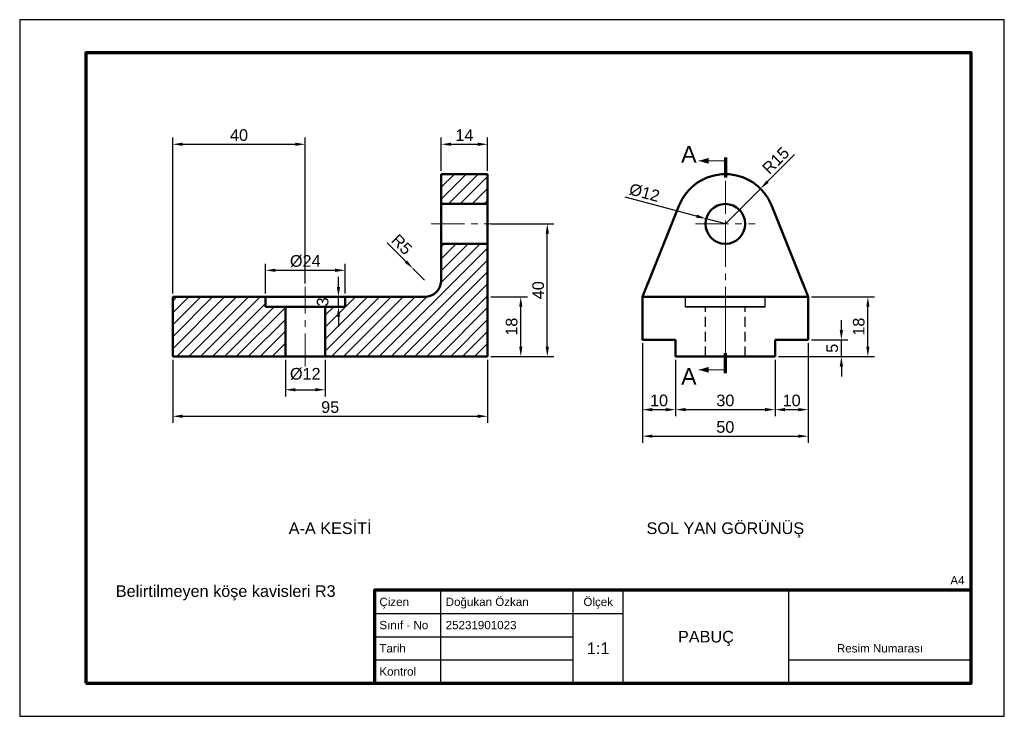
# Model space of a CAD drawing. Header units: millimetres. Extents: x 0 to 297, y 0 to 210.
import ezdxf
from ezdxf.enums import TextEntityAlignment as Align

# ---------------------------------------------------------------- set-up
doc = ezdxf.new("R2010")
doc.units = ezdxf.units.MM
doc.linetypes.add('EKSEN_ISO', pattern=[16, 10, -2, 2, -2])
doc.linetypes.add('GIZLI_ISO', pattern=[4.5, 3, -1.5])
for name, color, linetype, lineweight in [('CERCEVE', 7, 'Continuous', 70), ('CERCEVE_INCE', 7, 'Continuous', 25), ('EKSEN', 1, 'EKSEN_ISO', 18), ('GIZLI', 2, 'GIZLI_ISO', 25), ('GORUNEN', 7, 'Continuous', 50), ('KESIT', 7, 'Continuous', 70), ('OLCU', 4, 'Continuous', 18), ('TARAMA', 8, 'Continuous', 18), ('YAZI', 3, 'Continuous', 25)]:
    doc.layers.add(name, color=color, linetype=linetype, lineweight=lineweight)
doc.styles.add('TR', font='arial.ttf')
doc.dimstyles.new('OLCU', dxfattribs={"dimtxt": 3.5, "dimasz": 3, "dimexe": 2, "dimexo": 1, "dimgap": 1, "dimtad": 1, "dimdec": 0, "dimtxsty": 'TR', "dimcen": 2.5, "dimclrd": 256, "dimclre": 256, "dimclrt": 256, "dimadec": 0, "dimazin": 3, "dimtfac": 1, "dimtmove": 0, "dimatfit": 3})

msp = doc.modelspace()

# ---------------------------------------------------------------- hatches: boundary and pattern name
at = {"layer": 'TARAMA'}
h = msp.add_hatch(dxfattribs=at)
h.set_pattern_fill('ANSI31', scale=0.8)
h.paths.add_polyline_path([(92.15, 108.45), (92.15, 123.45), (98.15, 123.45), (98.15, 126.45), (122.15, 126.45), (122.75, 126.49), (123.34, 126.6), (123.92, 126.78), (124.47, 127.03), (124.99, 127.34), (125.46, 127.71), (125.89, 128.14), (126.26, 128.61), (126.57, 129.13), (126.82, 129.68), (127, 130.26), (127.11, 130.85), (127.15, 131.45), (127.15, 142.45), (141.15, 142.45), (141.15, 108.45), (92.15, 108.45)])
h.paths.add_polyline_path([(46.15, 126.45), (46.15, 108.45), (80.15, 108.45), (80.15, 123.45), (74.15, 123.45), (74.15, 126.45), (46.15, 126.45)])
h.paths.add_polyline_path([(127.15, 154.45), (127.15, 163.45), (141.15, 163.45), (141.15, 154.45), (127.15, 154.45)])

# ---------------------------------------------------------------- linework, layer by layer
at = {"layer": 'CERCEVE'}
for points in [[(20, 10), (287, 10), (287, 200), (20, 200)], [(107, 10), (287, 10), (287, 38), (107, 38)]]:
    msp.add_lwpolyline(points, close=True, dxfattribs=at)
at = {"layer": 'CERCEVE_INCE'}
for p, q in [((127, 10), (127, 38)), ((167, 10), (167, 38)), ((182, 10), (182, 38)), ((232, 10), (232, 38)), ((107, 31), (167, 31)), ((167, 31), (182, 31)), ((107, 24), (167, 24)), ((107, 17), (167, 17)), ((232, 17), (287, 17))]:
    msp.add_line(p, q, dxfattribs=at)
msp.add_lwpolyline([(0, 0), (297, 0), (297, 210), (0, 210)], close=True, dxfattribs=at)
at = {"layer": 'EKSEN'}
for p, q in [((212.85, 103.45), (212.85, 168.45)), ((212.85, 139.45), (212.85, 157.45)), ((124.15, 148.45), (144.15, 148.45)), ((203.85, 148.45), (221.85, 148.45)), ((86.15, 105.45), (86.15, 129.45)), ((212.85, 105.45), (212.85, 129.45))]:
    msp.add_line(p, q, dxfattribs=at)
at = {"layer": 'GIZLI'}
for p, q in [((187.85, 126.45), (189.86, 131.45)), ((235.84, 131.45), (237.85, 126.45)), ((200.85, 123.45), (200.85, 126.45)), ((224.85, 123.45), (224.85, 126.45)), ((206.85, 108.45), (206.85, 123.45)), ((218.85, 108.45), (218.85, 123.45))]:
    msp.add_line(p, q, dxfattribs=at)
for points in [[(224.85, 126.45), (224.55, 126.45), (223.66, 126.45), (222.23, 126.45), (220.33, 126.45), (218.06, 126.45), (215.52, 126.45), (212.85, 126.45), (210.18, 126.45), (207.65, 126.45), (205.37, 126.45), (203.47, 126.45), (202.04, 126.45), (201.15, 126.45), (200.85, 126.45)], [(200.85, 126.45), (201.15, 126.45), (202.04, 126.45), (203.47, 126.45), (205.37, 126.45), (207.65, 126.45), (210.18, 126.45), (212.85, 126.45), (215.52, 126.45), (218.06, 126.45), (220.33, 126.45), (222.23, 126.45), (223.66, 126.45), (224.55, 126.45), (224.85, 126.45)], [(224.85, 123.45), (224.55, 123.45), (223.66, 123.45), (222.23, 123.45), (220.33, 123.45), (218.06, 123.45), (215.52, 123.45), (212.85, 123.45), (210.18, 123.45), (207.65, 123.45), (205.37, 123.45), (203.47, 123.45), (202.04, 123.45), (201.15, 123.45), (200.85, 123.45)], [(200.85, 123.45), (201.15, 123.45), (202.04, 123.45), (203.47, 123.45), (205.37, 123.45), (207.65, 123.45), (210.18, 123.45), (212.85, 123.45), (215.52, 123.45), (218.06, 123.45), (220.33, 123.45), (222.23, 123.45), (223.66, 123.45), (224.55, 123.45), (224.85, 123.45)], [(218.85, 123.45), (218.7, 123.45), (218.26, 123.45), (217.54, 123.45), (216.59, 123.45), (215.46, 123.45), (214.19, 123.45), (212.85, 123.45), (211.52, 123.45), (210.25, 123.45), (209.11, 123.45), (208.16, 123.45), (207.45, 123.45), (207, 123.45), (206.85, 123.45)], [(206.85, 123.45), (207, 123.45), (207.45, 123.45), (208.16, 123.45), (209.11, 123.45), (210.25, 123.45), (211.52, 123.45), (212.85, 123.45), (214.19, 123.45), (215.46, 123.45), (216.59, 123.45), (217.54, 123.45), (218.26, 123.45), (218.7, 123.45), (218.85, 123.45)], [(218.85, 108.45), (218.7, 108.45), (218.26, 108.45), (217.54, 108.45), (216.59, 108.45), (215.46, 108.45), (214.19, 108.45), (212.85, 108.45), (211.52, 108.45), (210.25, 108.45), (209.11, 108.45), (208.16, 108.45), (207.45, 108.45), (207, 108.45), (206.85, 108.45)], [(206.85, 108.45), (207, 108.45), (207.45, 108.45), (208.16, 108.45), (209.11, 108.45), (210.25, 108.45), (211.52, 108.45), (212.85, 108.45), (214.19, 108.45), (215.46, 108.45), (216.59, 108.45), (217.54, 108.45), (218.26, 108.45), (218.7, 108.45), (218.85, 108.45)]]:
    msp.add_lwpolyline(points, dxfattribs=at)
msp.add_circle((212.85, 148.45), 6, dxfattribs=at)
msp.add_arc((212.85, 148.45), 15, 21.8811, 158.1189, dxfattribs=at)
at = {"layer": 'GORUNEN'}
for p, q in [((127.15, 154.45), (127.15, 163.45)), ((127.15, 163.45), (141.15, 163.45)), ((141.15, 154.45), (141.15, 163.45)), ((127.15, 154.45), (141.15, 154.45)), ((189.86, 131.45), (198.93, 154.04)), ((226.77, 154.04), (235.84, 131.45)), ((127.15, 131.45), (127.15, 142.45)), ((127.15, 142.45), (141.15, 142.45)), ((141.15, 108.45), (141.15, 142.45)), ((46.15, 126.45), (74.15, 126.45)), ((46.15, 108.45), (46.15, 126.45)), ((74.15, 123.45), (74.15, 126.45)), ((98.15, 126.45), (122.15, 126.45)), ((98.15, 123.45), (98.15, 126.45)), ((187.85, 113.45), (187.85, 126.45)), ((187.85, 126.45), (237.85, 126.45)), ((237.85, 113.45), (237.85, 126.45)), ((74.15, 123.45), (80.15, 123.45)), ((80.15, 108.45), (80.15, 123.45)), ((92.15, 108.45), (92.15, 123.45)), ((92.15, 123.45), (98.15, 123.45)), ((187.85, 113.45), (197.85, 113.45)), ((197.85, 108.45), (197.85, 113.45)), ((227.85, 113.45), (237.85, 113.45)), ((227.85, 108.45), (227.85, 113.45)), ((46.15, 108.45), (80.15, 108.45)), ((92.15, 108.45), (141.15, 108.45)), ((197.85, 108.45), (227.85, 108.45))]:
    msp.add_line(p, q, dxfattribs=at)
for points in [[(127.15, 142.45), (127.15, 142.6), (127.15, 143.05), (127.15, 143.76), (127.15, 144.71), (127.15, 145.85), (127.15, 147.12), (127.15, 148.45), (127.15, 149.79), (127.15, 151.06), (127.15, 152.19), (127.15, 153.15), (127.15, 153.86), (127.15, 154.3), (127.15, 154.45)], [(141.15, 154.45), (141.15, 154.3), (141.15, 153.86), (141.15, 153.15), (141.15, 152.19), (141.15, 151.06), (141.15, 149.79), (141.15, 148.45), (141.15, 147.12), (141.15, 145.85), (141.15, 144.71), (141.15, 143.76), (141.15, 143.05), (141.15, 142.6), (141.15, 142.45)], [(189.86, 131.45), (189.64, 130.89), (189.41, 130.34), (189.2, 129.8), (188.99, 129.28), (188.79, 128.79), (188.61, 128.34), (188.44, 127.92), (188.29, 127.54), (188.16, 127.22), (188.05, 126.95), (187.97, 126.73), (187.9, 126.58), (187.87, 126.49), (187.85, 126.45)], [(237.85, 126.45), (237.84, 126.49), (237.8, 126.58), (237.74, 126.73), (237.65, 126.95), (237.54, 127.22), (237.41, 127.54), (237.26, 127.92), (237.1, 128.34), (236.91, 128.79), (236.72, 129.28), (236.51, 129.8), (236.29, 130.34), (236.07, 130.89), (235.84, 131.45)], [(98.15, 126.45), (97.85, 126.45), (96.96, 126.45), (95.53, 126.45), (93.63, 126.45), (91.35, 126.45), (88.82, 126.45), (86.15, 126.45), (83.48, 126.45), (80.94, 126.45), (78.67, 126.45), (76.77, 126.45), (75.34, 126.45), (74.45, 126.45), (74.15, 126.45)], [(92.15, 123.45), (92, 123.45), (91.55, 123.45), (90.84, 123.45), (89.89, 123.45), (88.75, 123.45), (87.48, 123.45), (86.15, 123.45), (84.81, 123.45), (83.54, 123.45), (82.41, 123.45), (81.46, 123.45), (80.74, 123.45), (80.3, 123.45), (80.15, 123.45)], [(92.15, 108.45), (92, 108.45), (91.55, 108.45), (90.84, 108.45), (89.89, 108.45), (88.75, 108.45), (87.48, 108.45), (86.15, 108.45), (84.81, 108.45), (83.54, 108.45), (82.41, 108.45), (81.46, 108.45), (80.74, 108.45), (80.3, 108.45), (80.15, 108.45)]]:
    msp.add_lwpolyline(points, dxfattribs=at)
msp.add_circle((212.85, 148.45), 6, dxfattribs=at)
for centre, radius, start, end in [((212.85, 148.45), 15, 21.8811, 158.1189), ((122.15, 131.45), 5, 270, 0)]:
    msp.add_arc(centre, radius, start, end, dxfattribs=at)
at = {"layer": 'KESIT'}
for p, q in [((212.85, 168.45), (212.85, 162.45)), ((212.85, 103.45), (212.85, 109.45))]:
    msp.add_line(p, q, dxfattribs=at)
at = {"layer": 'OLCU'}
for p, q in [((212.85, 167.45), (204.85, 167.45)), ((212.85, 104.45), (204.85, 104.45))]:
    msp.add_line(p, q, dxfattribs=at)
for points in [[(204.85, 167.45), (207.85, 166.55), (207.85, 168.35)], [(204.85, 104.45), (207.85, 103.55), (207.85, 105.35)]]:
    msp.add_solid(points, dxfattribs=at)

# ---------------------------------------------------------------- texts
at = {"layer": 'YAZI', "style": 'TR'}
for s, height, p in [('A', 5, (201.85, 169.45)), ('A', 5, (201.85, 102.45)), ('Ölçek', 2.5, (174.5, 34.5)), ('PABUÇ', 3.5, (207, 24)), ('1:1', 3.5, (174.5, 20.5)), ('Resim Numarası', 2.5, (259.5, 20.5))]:
    msp.add_text(s, height=height, dxfattribs=at).set_placement(p, align=Align.MIDDLE_CENTER)
for s, p in [('A-A KESİTİ', (93.65, 58.45)), ('SOL YAN GÖRÜNÜŞ', (212.85, 58.45))]:
    msp.add_text(s, height=3.5, dxfattribs=at).set_placement(p, align=Align.TOP_CENTER)
msp.add_text('A4', height=2.5, dxfattribs=at).set_placement((285, 41), align=Align.MIDDLE_RIGHT)
msp.add_text('Belirtilmeyen köşe kavisleri R3', height=3.5, dxfattribs=at).set_placement((29, 36))
for s, p in [('Çizen', (108.5, 34.5)), ('Doğukan Özkan', (128.5, 34.5)), ('Sınıf - No', (108.5, 27.5)), ('25231901023', (128.5, 27.5)), ('Tarih', (108.5, 20.5)), ('Kontrol', (108.5, 13.5))]:
    msp.add_text(s, height=2.5, dxfattribs=at).set_placement(p, align=Align.MIDDLE_LEFT)

# ---------------------------------------------------------------- dimensions: what is measured, and where the dimension line sits
at = {"layer": 'OLCU'}
for base, p1, p2 in [((46.15, 172.45), (46.15, 126.45), (86.15, 129.45)), ((127.15, 172.45), (127.15, 163.45), (141.15, 163.45)), ((187.85, 92.45), (187.85, 113.45), (197.85, 108.45)), ((187.85, 84.45), (187.85, 113.45), (237.85, 113.45)), ((227.85, 92.45), (227.85, 108.45), (237.85, 113.45)), ((46.15, 90.45), (46.15, 108.45), (141.15, 108.45)), ((197.85, 92.45), (197.85, 108.45), (227.85, 108.45))]:
    msp.add_linear_dim(base=base, p1=p1, p2=p2, dimstyle='OLCU', dxfattribs=at).render()
for center, mpoint in [((212.85, 148.45), (223.46, 159.06)), ((122.15, 131.45), (118.61, 134.99))]:
    msp.add_radius_dim(center=center, mpoint=mpoint, dimstyle='OLCU', dxfattribs=at).render()
msp.add_diameter_dim(center=(212.85, 148.45), radius=6, location=(187.74, 155.18), dimstyle='OLCU', dxfattribs=at).render()
for base, p1, p2 in [((159.15, 108.45), (141.15, 108.45), (141.15, 148.45)), ((96.15, 123.45), (94.15, 123.45), (98.15, 126.45)), ((151.15, 108.45), (141.15, 108.45), (141.15, 126.45)), ((255.85, 108.45), (227.85, 108.45), (237.85, 126.45)), ((247.85, 108.45), (227.85, 108.45), (237.85, 113.45))]:
    msp.add_linear_dim(base=base, p1=p1, p2=p2, angle=90, dimstyle='OLCU', dxfattribs=at).render()
for base, p1, p2, text in [((74.15, 134.45), (74.15, 126.45), (98.15, 126.45), '%%c24'), ((80.15, 98.45), (80.15, 108.45), (92.15, 108.45), '%%c12')]:
    msp.add_linear_dim(base=base, p1=p1, p2=p2, text=text, dimstyle='OLCU', dxfattribs=at).render()

doc.saveas('drawing.dxf')
